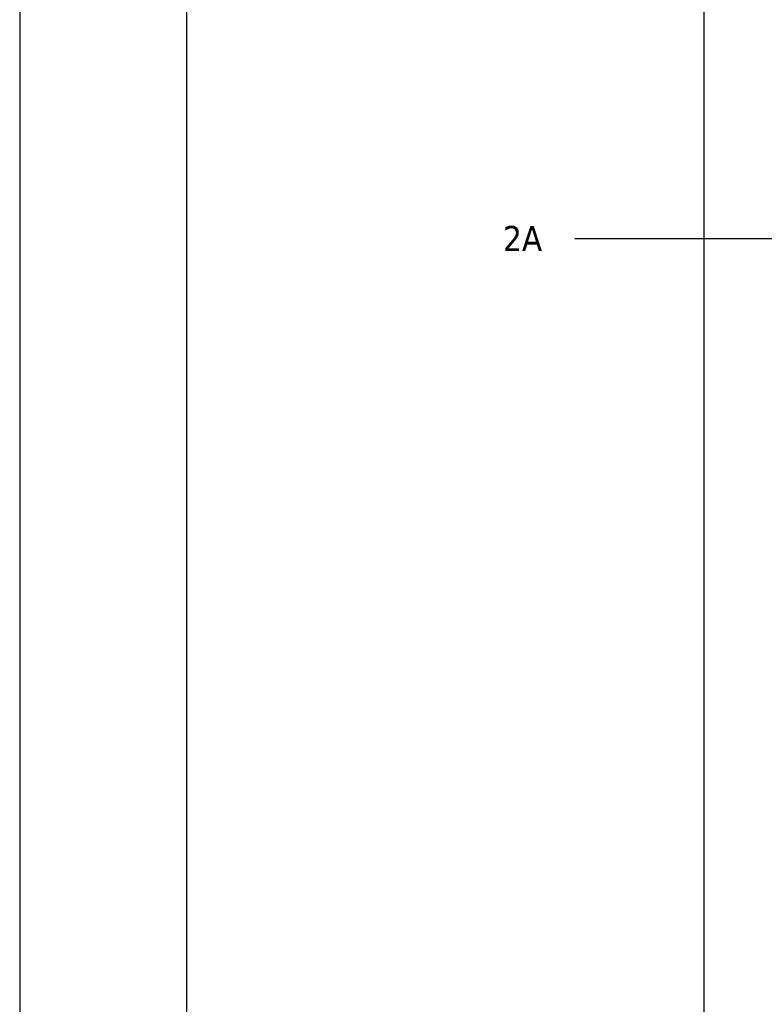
# Model space of a CAD drawing. Header units: millimetres. Extents: x 767170 to 66149698, y -983507 to 2493658.
# Tile 147 of 256: x 2268523 to 2313035, y -603417 to -544568. Entities that reach past the tile are written whole.
import ezdxf
from ezdxf.enums import TextEntityAlignment as Align

# ---------------------------------------------------------------- set-up
doc = ezdxf.new("R2010")
doc.units = ezdxf.units.MM
doc.layers.add('(001) Сетка', color=92, linetype='Continuous')
doc.layers.add('A_STROYSETKA', color=5, linetype='Continuous')
doc.styles.add('COMPLEX', font='tahoma.ttf')

# ---------------------------------------------------------------- blocks, each defined once
blk = doc.blocks.new('A11111111111')
blk.add_lwpolyline([(-186450, -2503181), (654550, -2503181), (654550, -1909181), (-186450, -1909181)], close=True)
blk.add_lwpolyline([(649550, -2498181), (-166450, -2498181), (-166450, -1914181), (649550, -1914181), (649550, -2498181)])
blk = doc.blocks.new('Setka')
at = {"layer": '(001) Сетка'}
for p, q in [((0, 1.5), (0, -1.5)), ((-1.5, 0), (1.5, 0))]:
    blk.add_line(p, q, dxfattribs=at)
blk = doc.blocks.new('Topo Xos')
at = {"layer": '(001) Сетка', "transparency": 16777216}
blk.add_blockref('Setka', (-143.341, 13.968), dxfattribs=at)
blk = doc.blocks.new('A$Cccaa34c6')
at = {"layer": 'A_STROYSETKA', "linetype": 'Continuous'}
for p, q in [((0, 250000), (0, -7850.6)), ((-7707.2, 200000), (250000, 200000))]:
    blk.add_line(p, q, dxfattribs=at)
at = {"layer": 'A_STROYSETKA', "style": 'COMPLEX'}
blk.add_text('2A', height=1500, dxfattribs=at).set_placement((-9658, 200000), align=Align.MIDDLE_RIGHT)

msp = doc.modelspace()

# ---------------------------------------------------------------- block references
at = {"xscale": 0.5, "yscale": 0.5, "zscale": 0.5}
msp.add_blockref('A11111111111', (2361748.15, 475993.25), dxfattribs=at)

# ---------------------------------------------------------------- next in the draw order: block references
at = {"xscale": 1000, "yscale": 1000, "zscale": 1000}
msp.add_blockref('Topo Xos', (2452754.32, -571613.28), dxfattribs=at)

# ---------------------------------------------------------------- next in the draw order: block references
msp.add_blockref('A$Cccaa34c6', (2309413.61, -757644.92))

doc.saveas('drawing.dxf')
